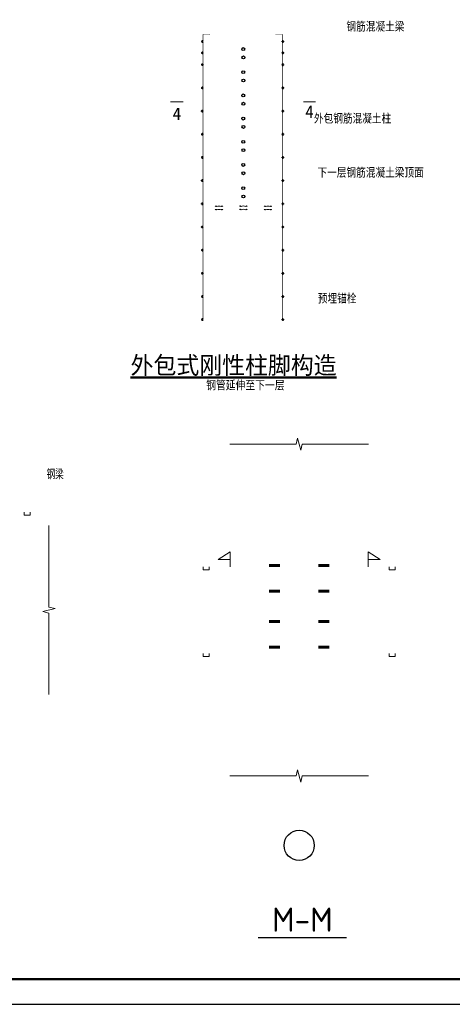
# Model space of a CAD drawing. Header units: millimetres. Extents: x 366382 to 550486, y 860348 to 940831.
# Tile 19 of 22: x 490843 to 508039, y 864713 to 903869. Entities that reach past the tile are written whole.
import ezdxf
from ezdxf.enums import TextEntityAlignment as Align

# ---------------------------------------------------------------- set-up
doc = ezdxf.new("R2010")
doc.units = ezdxf.units.MM
doc.header["$LTSCALE"] = 1000
for name, color, linetype, lineweight in [('A-ANNO-TTLB', 7, 'Continuous', 25), ('HZ', 7, 'Continuous', 15), ('OAP0405T', 61, 'Continuous', 50), ('S-ANNO-DIM', 3, 'Continuous', 25), ('S-ANNO-TEXT', 7, 'Continuous', 25), ('S-DETL-AXIS-NUM', 7, 'Continuous', 25), ('S-DETL-BOLT', 252, 'Continuous', 18), ('S-DETL-THIN', 3, 'Continuous', 18), ('S-DETL-WELD', 7, 'Continuous', 18), ('S-FLOOR-REIN', 1, 'Continuous', 50), ('S-STEL', 7, 'Continuous', 20)]:
    doc.layers.add(name, color=color, linetype=linetype, lineweight=lineweight)
doc.layers.add('S-DETL-NUM', color=7, linetype='Continuous')
doc.layers.add('S-DETL-TEXT', color=7, linetype='Continuous')
doc.styles.add('OAP_SIMSUN', font='txt')
doc.styles.add('TSSD_Axis', font='Complex.shx', dxfattribs={"width": 0.7, "bigfont": 'hztxt.shx'})
doc.styles.add('TSSD_Dimension', font='Tssdeng.shx', dxfattribs={"width": 0.7, "bigfont": 'hztxt.shx'})
doc.styles.add('TSSD_Label', font='Tssdeng.shx', dxfattribs={"width": 0.7, "bigfont": 'hztxt.shx'})
doc.styles.add('TSSD_Norm', font='Tssdeng.shx', dxfattribs={"bigfont": 'tssdchn.shx'})
doc.styles.add('WMF-宋体0', font='txt')

# ---------------------------------------------------------------- blocks, each defined once
blk = doc.blocks.new('ts_axno')
at = {"color": 0, "linetype": 'ByBlock', "lineweight": -2}
blk.add_circle((0, 0), 0.5, dxfattribs=at)
at = {"color": 0, "linetype": 'ByBlock', "lineweight": -2, "style": 'TSSD_Axis', "width": 0.7}
blk.add_attdef('A', text='', height=0.6, dxfattribs=at).set_placement((0, 0), align=Align.MIDDLE_CENTER)
blk = doc.blocks.new('_WELD002')
at = {"color": 0, "linetype": 'ByBlock'}
for p, q in [((0.5, 1), (0, 1)), ((0, 0), (0.5, 0)), ((0.5, 0), (0.5, 1))]:
    blk.add_line(p, q, dxfattribs=at)
blk = doc.blocks.new('_WELD001')
at = {"linetype": 'ByBlock'}
h = blk.add_hatch(color=0, dxfattribs=at)
h.paths.add_polyline_path([(0.8, 0.5), (0, 1), (0, 0.5)], flags=16)
edge = h.paths.add_edge_path()
edge.add_line((0.8, 0.5), (0, 1))
edge.add_line((0, 0.5), (0.8, 0.5))
edge.add_line((0, 0), (0, 1))
at = {"color": 0, "linetype": 'ByBlock'}
for p, q in [((0, 0), (0, 1)), ((0.8, 0.5), (0, 1)), ((0, 0.5), (0.8, 0.5))]:
    blk.add_line(p, q, dxfattribs=at)

msp = doc.modelspace()

# ---------------------------------------------------------------- linework, layer by layer
msp.add_lwpolyline([(466335.7, 864712.9), (550485.7, 864712.9), (550485.7, 924112.9), (466335.7, 924112.9)], close=True)
at = {"layer": 'A-ANNO-TTLB', "const_width": 100}
msp.add_lwpolyline([(468835.7, 865712.9), (549485.7, 865712.9), (549485.7, 923112.9), (468835.7, 923112.9)], close=True, dxfattribs=at)
at = {"layer": 'Defpoints', "color": 0, "linetype": 'ByBlock'}
for p in [(499010.7, 902709.9), (499010.7, 902709.9), (500463.1, 902709.9), (500463.1, 902709.9), (499010.5, 902367), (499010.5, 902367), (500463.2, 902367), (500463.2, 902367), (499012.5, 901787.9), (499012.5, 901787.9), (500461.3, 901787.9), (500461.3, 901787.9), (499012.3, 901445), (499012.3, 901445), (500461.4, 901445), (500461.4, 901445), (499010.7, 900865.9), (499010.7, 900865.9), (500463.1, 900865.9), (500463.1, 900865.9), (499010.5, 900523), (499010.5, 900523), (500463.2, 900523), (500463.2, 900523), (499010.7, 899943.9), (499010.7, 899943.9), (500463.1, 899943.9), (500463.1, 899943.9), (499010.5, 899601), (499010.5, 899601), (500463.2, 899601), (500463.2, 899601), (499010.7, 899021.9), (499010.7, 899021.9), (500463.1, 899021.9), (500463.1, 899021.9), (499010.5, 898679), (499010.5, 898679), (500463.2, 898679), (500463.2, 898679), (499010.7, 898099.9), (499010.7, 898099.9), (500463.1, 898099.9), (500463.1, 898099.9), (499010.5, 897757), (499010.5, 897757), (500463.2, 897757), (500463.2, 897757), (499010.7, 897177.9), (499010.7, 897177.9), (500463.1, 897177.9), (500463.1, 897177.9), (499010.5, 896835), (499010.5, 896835), (500463.2, 896835), (500463.2, 896835), (500861.9, 896059.5), (500913.8, 895856)]:
    msp.add_point(p, dxfattribs=at)
at = {"layer": 'HZ', "color": 6, "const_width": 34.6}
for points in [[(497350.6, 900603.4), (496832.6, 900603.4)], [(502609, 900603.4), (502122.9, 900603.4)]]:
    msp.add_lwpolyline(points, dxfattribs=at)
at = {"layer": 'S-ANNO-DIM'}
for centre in [(499731.4, 902701.8), (499735.5, 902369.8), (499731.4, 901779.8), (499735.5, 901447.8), (499731.4, 900857.8), (499735.5, 900525.8), (499731.4, 899935.8), (499735.5, 899603.8), (499731.4, 899013.8), (499735.5, 898681.8), (499731.4, 898091.8), (499735.5, 897759.8), (499731.4, 897169.8), (499735.5, 896837.8)]:
    msp.add_circle(centre, 56.7, dxfattribs=at)
at = {"layer": 'S-DETL-BOLT', "const_width": 120}
for points in [[(501183.9, 882157.9), (500751.9, 882157.9)], [(502719.9, 882157.9), (503151.9, 882157.9)], [(501183.9, 881137.9), (500751.9, 881137.9)], [(502719.9, 881137.9), (503151.9, 881137.9)], [(501183.9, 879937.9), (500751.9, 879937.9)], [(502719.9, 879937.9), (503151.9, 879937.9)], [(501183.9, 878917.9), (500751.9, 878917.9)], [(502719.9, 878917.9), (503151.9, 878917.9)]]:
    msp.add_lwpolyline(points, dxfattribs=at)
at = {"layer": 'S-DETL-NUM', "const_width": 60}
msp.add_lwpolyline([(503843.8, 867361.3), (500317.7, 867361.3)], dxfattribs=at)
at = {"layer": 'S-DETL-THIN'}
for points in [[(499191.9, 886992.7), (501831.9, 886992.7), (501891.9, 887232.7), (502011.9, 886752.7), (502071.9, 886992.7), (504711.9, 886992.7)], [(492006.7, 883752.7), (492006.7, 880512.7), (492246.7, 880452.7), (491766.7, 880332.7), (492006.7, 880272.7), (492006.7, 877032.7)], [(499191.9, 873792.7), (501831.9, 873792.7), (501891.9, 874032.7), (502011.9, 873552.7), (502071.9, 873792.7), (504711.9, 873792.7)]]:
    msp.add_lwpolyline(points, dxfattribs=at)
at = {"layer": 'S-DETL-WELD'}
for points in [[(500753.3, 883100.7, 0, 90, 0), (500451, 882905.3, 0, 0, 0), (499214.6, 882106, 0, 0, 0)], [(503150.5, 883100.7, 0, 90, 0), (503452.8, 882905.3, 0, 0, 0), (504689.1, 882106, 0, 0, 0)], [(500746.7, 877671.5, 0, 90, 0), (500444, 877866.5, 0, 0, 0), (499214.6, 878658.7, 0, 0, 0)], [(503157.1, 877671.5, 0, 90, 0), (503459.7, 877866.5, 0, 0, 0), (504689.1, 878658.7, 0, 0, 0)]]:
    msp.add_lwpolyline(points, format="xyseb", dxfattribs=at)
at = {"layer": 'S-FLOOR-REIN', "const_width": 20}
for points in [[(498405.7, 903289.8), (498131.5, 903290.4)], [(498131.5, 903290.4), (498131.5, 900870.8)], [(501284.6, 903290.6), (501010.4, 903291.2)], [(501284.6, 903290.6), (501284.6, 898950.2)], [(501284.6, 903290.6), (501284.6, 903149.7)], [(498131.5, 901143.7), (498131.5, 891936.2)], [(498131.5, 901143.7), (498131.5, 898950.2)], [(501284.6, 901143.8), (501284.6, 891936.2)], [(501284.6, 901003.1), (501284.6, 900931.4)], [(498131.5, 900958), (498131.5, 900111.7)], [(501284.6, 900958), (501284.6, 899896.6)], [(498131.5, 898913.3), (498131.5, 898740.9)], [(501284.6, 898913.3), (501284.6, 898733.9)]]:
    msp.add_lwpolyline(points, dxfattribs=at)
at = {"layer": 'S-FLOOR-REIN'}
for centre in [(498103.2, 903001.3), (501303.6, 903000.2), (498103.2, 902550.7), (501303.6, 902549.6), (498103.2, 902079.3), (501303.6, 902078.2), (498103.2, 901157.3), (501303.6, 901156.2), (498101.7, 900235.3), (501302.1, 900234.2), (498103.2, 899313.3), (501303.6, 899312.2), (498103.2, 898391.3), (501303.6, 898390.2), (498101.7, 897469.3), (501302.1, 897468.2), (498101.7, 896547.3), (501302.1, 896546.2), (498101.7, 895625.3), (501302.1, 895624.2), (498103.2, 894703.3), (501303.6, 894702.2), (498103.2, 893781.3), (501303.6, 893780.2), (498103.2, 892859.3), (501303.6, 892858.2), (498102.4, 891942.6), (501302.8, 891941.5)]:
    msp.add_circle(centre, 17.5, dxfattribs=at)
at = {"layer": 'S-STEL'}
for centre, radius, start, end in [((498640.3, 896434.3), 21.6, 90, 180), ((498640.3, 896304.8), 21.6, 90, 180), ((498646.5, 896425.1), 31.5, 25.51716, 150.39539), ((498646.5, 896295.6), 31.5, 25.51716, 150.39539), ((498763.5, 896250.1), 206.5, 63.34777, 115.39202), ((498763.5, 896120.6), 206.5, 63.34777, 115.39202), ((498884.3, 896427.5), 29.1, 18.39312, 165.69445), ((498884.3, 896298), 29.1, 18.39312, 165.69445), ((498890.4, 896434.3), 21.6, 0, 90), ((498890.4, 896304.8), 21.6, 0, 90), ((499611.8, 896438.3), 21.6, 90, 180), ((499611.8, 896308.8), 21.6, 90, 180), ((499618, 896429.1), 31.5, 25.51716, 150.39539), ((499618, 896299.6), 31.5, 25.51716, 150.39539), ((499735, 896254.1), 206.5, 63.34777, 115.39202), ((499735, 896124.6), 206.5, 63.34777, 115.39202), ((499855.8, 896431.5), 29.1, 18.39312, 165.69445), ((499855.8, 896302), 29.1, 18.39312, 165.69445), ((499861.8, 896438.3), 21.6, 0, 90), ((499861.8, 896308.8), 21.6, 0, 90), ((500582.6, 896434.3), 21.6, 90, 180), ((500582.6, 896304.8), 21.6, 90, 180), ((500588.8, 896425.1), 31.5, 25.51716, 150.39539), ((500588.8, 896295.6), 31.5, 25.51716, 150.39539), ((500705.8, 896250.1), 206.5, 63.34777, 115.39202), ((500705.8, 896120.6), 206.5, 63.34777, 115.39202), ((500826.7, 896427.5), 29.1, 18.39312, 165.69445), ((500826.7, 896298), 29.1, 18.39312, 165.69445), ((500832.7, 896434.3), 21.6, 0, 90), ((500832.7, 896304.8), 21.6, 0, 90)]:
    msp.add_arc(centre, radius, start, end, dxfattribs=at)

# ---------------------------------------------------------------- block references
at = {"layer": 'S-DETL-AXIS-NUM', "xscale": 1200, "yscale": 1200, "zscale": 1200}
msp.add_blockref('ts_axno', (501951.9, 871032.7), dxfattribs=at)
at = {"layer": 'S-DETL-WELD', "yscale": 240, "zscale": 240}
for p, xscale, rotation in [((491021.8, 884286.3), 240, 270), ((498377.1, 882106), -240, 90), ((505526.7, 882106), 240, 270), ((498377.1, 878658.7), -240, 90), ((505526.7, 878658.7), 240, 270)]:
    msp.add_blockref('_WELD002', p, dxfattribs=dict(at, xscale=xscale, rotation=rotation))
at = {"layer": 'S-DETL-WELD', "yscale": 600, "zscale": 600}
for p, xscale in [((499214.6, 882106), -600), ((504689.1, 882106), 600)]:
    msp.add_blockref('_WELD001', p, dxfattribs=dict(at, xscale=xscale))

# ---------------------------------------------------------------- texts
at = {"layer": 'HZ', "color": 6, "style": 'WMF-宋体0'}
for p in [(496922.2, 899876.7), (502193.4, 899958.3)]:
    msp.add_text('4', height=500, dxfattribs=at).set_placement(p)
at = {"layer": 'OAP0405T', "style": 'OAP_SIMSUN'}
msp.add_text('%%u外包式刚性柱脚构造%%u%%U', height=700, dxfattribs=at).set_placement((495249.9, 889778.2))
at = {"layer": 'S-ANNO-TEXT', "style": 'TSSD_Dimension'}
for s, width, p in [('钢筋混凝土梁', 0.8, (503830.7, 903393.4)), ('外包钢筋混凝土柱', 0.8, (502539.1, 899736)), ('下一层钢筋混凝土梁顶面', 0.8, (502680.8, 897583.8)), ('预埋锚栓', 0.8, (502694.5, 892579.5)), ('钢管延伸至下一层', 0.75, (498254, 889127.1))]:
    msp.add_text(s, height=400, dxfattribs=dict(at, width=width)).set_placement(p)
at = {"layer": 'S-DETL-NUM', "style": 'TSSD_Norm'}
msp.add_text('M-M', height=960, dxfattribs=at).set_placement((502080.8, 867601.3), align=Align.CENTER)
at = {"layer": 'S-DETL-TEXT', "style": 'TSSD_Label', "width": 0.7}
msp.add_text('钢梁', height=360, dxfattribs=at).set_placement((491912.6, 885594.7))

doc.saveas('drawing.dxf')
